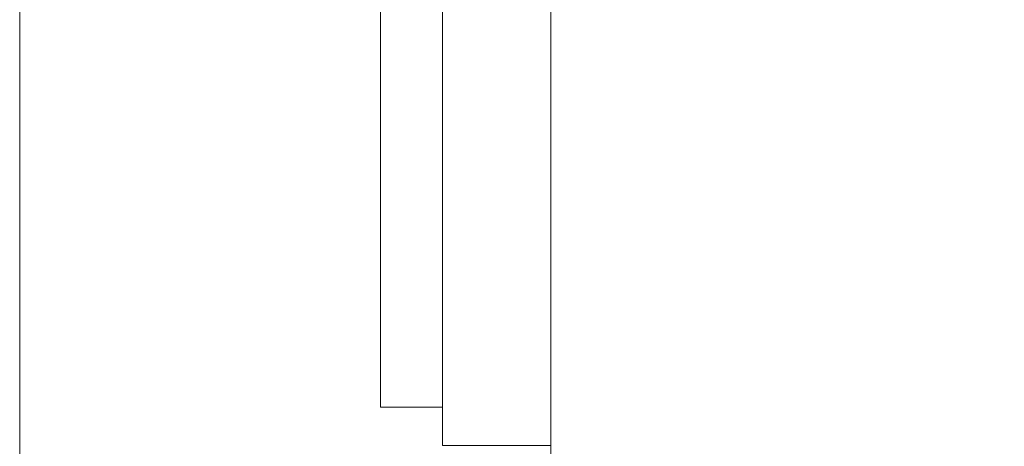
# Model space of a CAD drawing. Header units: millimetres. Extents: x 90539 to 127778, y -34922 to 14506.
# Tile 158 of 256: x 111655 to 112245, y 205 to 460. Entities that reach past the tile are written whole.
import ezdxf

# ---------------------------------------------------------------- set-up
doc = ezdxf.new("R2010")
doc.units = ezdxf.units.MM
doc.header["$MEASUREMENT"] = 0
doc.linetypes.add('Wipeout_Contour', pattern=[1000, 0, -1000])
for name, color, linetype in [('Nowe_A-Armatura', 7, 'Continuous'), ('Nowe_A-Wymiary-Wewnętrzne', 7, 'Continuous'), ('Nowe_A-Wymiary-Zewnętrzne', 7, 'Continuous'), ('Nowe_A-Ściany-Działowe', 7, 'Continuous'), ('Nowe_Drzwi Archicad', 7, 'Continuous')]:
    doc.layers.add(name, color=color, linetype=linetype)
for name, color, linetype, lineweight in [('Nowe_A-Armatura_Nr_pióra__2', 8, 'Continuous', 13), ('Nowe_A-Wymiary-Wewnętrzne_Nr_pióra__46', 5, 'Continuous', 15), ('Nowe_A-Wymiary-Zewnętrzne_Nr_pióra__46', 5, 'Continuous', 15), ('Nowe_Drzwi Archicad_Nr_pióra__3', 7, 'Continuous', 13)]:
    doc.layers.add(name, color=color, linetype=linetype, lineweight=lineweight)
for name, color, linetype, lineweight, true_color in [('Nowe_A-Wymiary-Wewnętrzne_Nr_pióra__45', 7, 'Continuous', 15, 0x40a5ff), ('Nowe_A-Wymiary-Wewnętrzne_Nr_pióra__85', 7, 'Continuous', 13, 0x80c2ff), ('Nowe_A-Wymiary-Zewnętrzne_Nr_pióra__45', 7, 'Continuous', 15, 0x40a5ff), ('Nowe_A-Wymiary-Zewnętrzne_Nr_pióra__85', 7, 'Continuous', 13, 0x80c2ff)]:
    doc.layers.add(name, color=color, linetype=linetype, lineweight=lineweight, true_color=true_color)
doc.styles.add('STYL_AUTOMATYCZNY_2', font='arial.ttf')
doc.dimstyles.new('STYL_AUTOMATYCZNY__1', dxfattribs={"dimtxt": 125, "dimasz": 47.5, "dimexe": 0.18, "dimexo": 20, "dimgap": 0, "dimtad": 1, "dimdec": 1, "dimlfac": 0.1, "dimzin": 0, "dimdsep": 46, "dimtxsty": 'STYL_AUTOMATYCZNY_2', "dimblk": 'ARROWHEAD_11', "dimblk1": 'ARROWHEAD_11', "dimblk2": 'ARROWHEAD_11', "dimcen": 0.09, "dimclrd": 256, "dimclre": 256, "dimclrt": 5, "dimadec": 1, "dimazin": 0, "dimtfac": 1, "dimtdec": 4, "dimtmove": 0, "dimatfit": 3, "dimfxl": 0, "dimtolj": 1, "dimtzin": 0, "dimarcsym": 0})

# ---------------------------------------------------------------- blocks, each defined once
blk = doc.blocks.new('ElemPrzekroju_25')
at = {"color": 254, "linetype": 'Wipeout_Contour', "lineweight": 0, "ltscale": 6815411.693442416}
blk.add_wipeout([(109677.6, 2540), (109677.6, 2100), (110477.6, 2100), (110477.6, 519.19), (110503.66, 549.44), (110520.6, 562.24), (110520.6, 2117), (111654.6, 2117), (111654.6, 0), (111973.1, 0), (111973.1, 2.45), (111943.06, 2.45), (111910.44, 86.95), (111909.1, 94.15), (111909.1, 204.5), (111973.1, 204.5), (111973.1, 205.5), (111908.1, 205.5), (111908.1, 228.49), (111870.92, 228.49), (111870.92, 232.26), (111870.92, 232.76), (111870.9, 257.12), (111870.92, 260.3), (111870.92, 477.41), (111870.9, 514.77), (111870.92, 548.64), (111870.92, 566.63), (111870.72, 573.91), (111870.15, 590.35), (111869.58, 605.28), (111868.94, 621.57), (111868.28, 635.36), (111867.53, 651.5), (111866.73, 666.91), (111866.46, 675.53), (111870.87, 676.73), (111870.92, 687.28), (111870.92, 691.98), (111870.92, 692.51), (111908.1, 692.51), (111908.1, 717), (111918.49, 749.19), (111892.43, 753.66), (111890.42, 755.43), (111889.48, 757.69), (111889.61, 759.5), (111889.69, 759.95), (111890.43, 764.33), (111895.67, 795.02), (111896.27, 798.52), (111897.03, 800.85), (111898.43, 802.31), (111900.88, 803.3), (111934.17, 797.72), (111934, 797.19), (111947.82, 839.98), (111973.27, 839.98), (111973.27, 840), (112527.6, 840), (112527.6, 2540)], dxfattribs=at).dxf.layer = 'Nowe_A-Ściany-Działowe'
blk = doc.blocks.new('ElemPrzekroju_26')
at = {"layer": 'Nowe_Drzwi Archicad_Nr_pióra__3', "color": 7, "linetype": 'Continuous', "lineweight": 13}
blk.add_line((111654.6, 2117), (111654.6, 0), dxfattribs=at)
blk = doc.blocks.new('ElemPrzekroju_367')
at = {"color": 254, "linetype": 'Wipeout_Contour', "lineweight": 0, "ltscale": 336875.702194}
blk.add_wipeout([(111973.1, 0), (112450.1, 0), (112450.1, 810)], dxfattribs=at).dxf.layer = 'Nowe_A-Armatura'
at = {"color": 254, "linetype": 'Wipeout_Contour', "lineweight": 0, "ltscale": 335653.114672}
blk.add_wipeout([(111908.1, 460.5), (111870.92, 460.5), (111870.92, 418.82)], dxfattribs=at).dxf.layer = 'Nowe_A-Armatura'
at = {"color": 254, "linetype": 'Wipeout_Contour', "lineweight": 0, "ltscale": 335652.201464}
blk.add_wipeout([(111908.1, 376.17), (111870.92, 376.17), (111870.92, 335.04)], dxfattribs=at).dxf.layer = 'Nowe_A-Armatura'
at = {"color": 254, "linetype": 'Wipeout_Contour', "lineweight": 0, "ltscale": 335651.550181}
blk.add_wipeout([(111870.92, 298.16), (111870.92, 267.96), (111908.1, 298.16)], dxfattribs=at).dxf.layer = 'Nowe_A-Armatura'
at = {"color": 254, "linetype": 'Wipeout_Contour', "lineweight": 0, "ltscale": 335651.217068}
blk.add_wipeout([(111908.1, 245.88), (111870.92, 245.88), (111870.92, 232.76)], dxfattribs=at).dxf.layer = 'Nowe_A-Armatura'
at = {"color": 254, "linetype": 'Wipeout_Contour', "lineweight": 0, "ltscale": 336402.63495}
blk.add_wipeout([(112450.1, 810), (111973.1, 810), (111973.1, 0)], dxfattribs=at).dxf.layer = 'Nowe_A-Armatura'
at = {"color": 254, "linetype": 'Wipeout_Contour', "lineweight": 0, "ltscale": 335689.123702}
blk.add_wipeout([(111870.92, 418.82), (111908.1, 418.82), (111908.1, 460.5)], dxfattribs=at).dxf.layer = 'Nowe_A-Armatura'
at = {"color": 254, "linetype": 'Wipeout_Contour', "lineweight": 0, "ltscale": 335688.24438}
blk.add_wipeout([(111870.92, 335.04), (111908.1, 335.04), (111908.1, 376.17)], dxfattribs=at).dxf.layer = 'Nowe_A-Armatura'
at = {"color": 254, "linetype": 'Wipeout_Contour', "lineweight": 0, "ltscale": 335687.648133}
blk.add_wipeout([(111908.1, 298.16), (111870.92, 267.96), (111908.1, 267.96)], dxfattribs=at).dxf.layer = 'Nowe_A-Armatura'
at = {"color": 254, "linetype": 'Wipeout_Contour', "lineweight": 0, "ltscale": 335687.36378}
blk.add_wipeout([(111870.92, 232.76), (111908.1, 232.76), (111908.1, 245.88)], dxfattribs=at).dxf.layer = 'Nowe_A-Armatura'
at = {"color": 254, "linetype": 'Wipeout_Contour', "lineweight": 0, "ltscale": 335653.661065}
blk.add_wipeout([(111908.1, 504.83), (111870.92, 504.83), (111870.92, 460.5)], dxfattribs=at).dxf.layer = 'Nowe_A-Armatura'
at = {"color": 254, "linetype": 'Wipeout_Contour', "lineweight": 0, "ltscale": 335652.63542}
blk.add_wipeout([(111908.1, 418.82), (111870.92, 418.82), (111870.92, 376.17)], dxfattribs=at).dxf.layer = 'Nowe_A-Armatura'
at = {"color": 254, "linetype": 'Wipeout_Contour', "lineweight": 0, "ltscale": 335651.835468}
blk.add_wipeout([(111908.1, 335.04), (111870.92, 335.04), (111870.92, 298.16)], dxfattribs=at).dxf.layer = 'Nowe_A-Armatura'
at = {"color": 254, "linetype": 'Wipeout_Contour', "lineweight": 0, "ltscale": 335651.346579}
blk.add_wipeout([(111908.1, 267.96), (111870.92, 267.96), (111870.92, 245.88)], dxfattribs=at).dxf.layer = 'Nowe_A-Armatura'
at = {"color": 254, "linetype": 'Wipeout_Contour', "lineweight": 0, "ltscale": 335651.152105}
blk.add_wipeout([(111870.92, 232.76), (111870.92, 228.49), (111908.1, 232.76)], dxfattribs=at).dxf.layer = 'Nowe_A-Armatura'
at = {"color": 254, "linetype": 'Wipeout_Contour', "lineweight": 0, "ltscale": 335689.642205}
blk.add_wipeout([(111870.92, 460.5), (111908.1, 460.5), (111908.1, 504.83)], dxfattribs=at).dxf.layer = 'Nowe_A-Armatura'
at = {"color": 254, "linetype": 'Wipeout_Contour', "lineweight": 0, "ltscale": 335688.657124}
blk.add_wipeout([(111870.92, 376.17), (111908.1, 376.17), (111908.1, 418.82)], dxfattribs=at).dxf.layer = 'Nowe_A-Armatura'
at = {"color": 254, "linetype": 'Wipeout_Contour', "lineweight": 0, "ltscale": 335687.905124}
blk.add_wipeout([(111870.92, 298.16), (111908.1, 298.16), (111908.1, 335.04)], dxfattribs=at).dxf.layer = 'Nowe_A-Armatura'
at = {"color": 254, "linetype": 'Wipeout_Contour', "lineweight": 0, "ltscale": 335687.470496}
blk.add_wipeout([(111870.92, 245.88), (111908.1, 245.88), (111908.1, 267.96)], dxfattribs=at).dxf.layer = 'Nowe_A-Armatura'
at = {"color": 254, "linetype": 'Wipeout_Contour', "lineweight": 0, "ltscale": 335687.318157}
blk.add_wipeout([(111908.1, 232.76), (111870.92, 228.49), (111908.1, 228.49)], dxfattribs=at).dxf.layer = 'Nowe_A-Armatura'
at = {"layer": 'Nowe_A-Armatura_Nr_pióra__2', "color": 8, "linetype": 'Continuous', "lineweight": 13}
for p, q in [((111870.92, 477.41), (111870.92, 460.5)), ((111870.92, 460.5), (111870.92, 418.82)), ((111870.92, 418.82), (111870.92, 376.17)), ((111870.92, 376.17), (111870.92, 335.04)), ((111870.92, 335.04), (111870.92, 298.16)), ((111870.92, 298.16), (111870.92, 267.96))]:
    blk.add_line(p, q, dxfattribs=at)
at = {"color": 254, "linetype": 'Wipeout_Contour', "lineweight": 0, "ltscale": 447765.24454}
blk.add_wipeout([(111908.1, 717), (111908.1, 205.5), (111973.1, 205.5), (111973.1, 206.87)], dxfattribs=at).dxf.layer = 'Nowe_A-Armatura'
at = {"color": 254, "linetype": 'Wipeout_Contour', "lineweight": 0, "ltscale": 335613.106685}
blk.add_wipeout([(111870.9, 257.12), (111870.92, 245.88), (111870.92, 260.3)], dxfattribs=at).dxf.layer = 'Nowe_A-Armatura'
at = {"color": 254, "linetype": 'Wipeout_Contour', "lineweight": 0, "ltscale": 335858.572045}
blk.add_wipeout([(111908.1, 717), (111973.1, 206.87), (111973.1, 717)], dxfattribs=at).dxf.layer = 'Nowe_A-Armatura'
at = {"color": 254, "linetype": 'Wipeout_Contour', "lineweight": 0, "ltscale": 335613.045421}
blk.add_wipeout([(111870.92, 245.88), (111870.9, 257.12), (111870.92, 232.76)], dxfattribs=at).dxf.layer = 'Nowe_A-Armatura'
at = {"layer": 'Nowe_A-Armatura_Nr_pióra__2', "color": 8, "linetype": 'Continuous', "lineweight": 13}
for p, q in [((111908.1, 205.5), (111908.1, 717)), ((111973.1, 0), (111973.1, 717)), ((111870.92, 267.96), (111870.92, 245.88)), ((111870.92, 260.3), (111870.9, 257.12)), ((111870.92, 232.76), (111870.9, 257.12)), ((111870.92, 245.88), (111870.92, 232.76)), ((111870.92, 232.76), (111870.92, 228.49)), ((111908.1, 228.49), (111870.92, 228.49)), ((111908.1, 205.5), (111973.1, 205.5))]:
    blk.add_line(p, q, dxfattribs=at)
blk = doc.blocks.new('*D714')
at = {"layer": 'Nowe_A-Wymiary-Wewnętrzne_Nr_pióra__45', "linetype": 'Continuous', "lineweight": 15, "true_color": 0x40a5ff}
for points in [[(116511.16, 900), (116512.12, 895.22), (116514.83, 891.16), (116518.88, 888.45), (116523.66, 887.5), (116528.45, 888.45), (116532.5, 891.16), (116535.21, 895.22), (116536.16, 900), (116535.21, 904.78), (116532.5, 908.84), (116528.45, 911.55), (116523.66, 912.5), (116518.88, 911.55), (116514.83, 908.84), (116512.12, 904.78)], [(116511.16, 0), (116512.12, -4.78), (116514.83, -8.84), (116518.88, -11.55), (116523.66, -12.5), (116528.45, -11.55), (116532.5, -8.84), (116535.21, -4.78), (116536.16, 0), (116535.21, 4.78), (116532.5, 8.84), (116528.45, 11.55), (116523.66, 12.5), (116518.88, 11.55), (116514.83, 8.84), (116512.12, 4.78)]]:
    blk.add_hatch(color=161, dxfattribs=at).paths.add_polyline_path(points)
at = {"layer": 'Nowe_A-Wymiary-Wewnętrzne_Nr_pióra__45', "color": 161, "linetype": 'Continuous', "lineweight": 15, "true_color": 0x40a5ff}
for centre in [(116523.66, 900), (116523.66, 0)]:
    blk.add_circle(centre, 12.5, dxfattribs=at)
at = {"layer": 'Nowe_A-Wymiary-Wewnętrzne_Nr_pióra__85', "color": 151, "linetype": 'Continuous', "lineweight": 13, "true_color": 0x80c2ff}
for p, q in [((116511.16, 900), (116476.79, 900)), ((116570.54, 900), (116536.16, 900)), ((116523.66, 12.5), (116523.66, 887.5)), ((116511.16, 0), (116476.79, 0)), ((116570.54, 0), (116536.16, 0)), ((116523.66, -25), (116523.66, -12.5))]:
    blk.add_line(p, q, dxfattribs=at)
at = {"layer": 'Nowe_A-Wymiary-Wewnętrzne_Nr_pióra__46', "color": 5, "lineweight": 15, "insert": (116498.66, 283.17), "char_height": 125, "attachment_point": 7, "rotation": 90, "style": 'STYL_AUTOMATYCZNY_2'}
blk.add_mtext('\\A1;{\\pql;\\fArial|b0|i0|c238|p0;\\W1.000000;90,0}', dxfattribs=at)
blk = doc.blocks.new('ARROWHEAD_11')
at = {"color": 0, "linetype": 'Continuous', "lineweight": 0}
blk.add_line((0, 0), (-1, 0), dxfattribs=at)
at = {"color": 0, "linetype": 'Continuous', "lineweight": 0, "const_width": 0.25, "flags": 128}
blk.add_lwpolyline([(-0.125, 0, 1), (0.125, 0, 1)], format="xyb", close=True, dxfattribs=at)
blk = doc.blocks.new('*D748')
at = {"layer": 'Nowe_A-Wymiary-Zewnętrzne_Nr_pióra__45', "linetype": 'Continuous', "lineweight": 15, "true_color": 0x40a5ff}
for points in [[(119375.13, 12845), (119376.08, 12840.22), (119378.79, 12836.16), (119382.84, 12833.45), (119387.63, 12832.5), (119392.41, 12833.45), (119396.47, 12836.16), (119399.18, 12840.22), (119400.13, 12845), (119399.18, 12849.78), (119396.47, 12853.84), (119392.41, 12856.55), (119387.63, 12857.5), (119382.84, 12856.55), (119378.79, 12853.84), (119376.08, 12849.78)], [(119375.13, -450), (119376.08, -454.78), (119378.79, -458.84), (119382.84, -461.55), (119387.63, -462.5), (119392.41, -461.55), (119396.47, -458.84), (119399.18, -454.78), (119400.13, -450), (119399.18, -445.22), (119396.47, -441.16), (119392.41, -438.45), (119387.63, -437.5), (119382.84, -438.45), (119378.79, -441.16), (119376.08, -445.22)]]:
    blk.add_hatch(color=161, dxfattribs=at).paths.add_polyline_path(points)
at = {"layer": 'Nowe_A-Wymiary-Zewnętrzne_Nr_pióra__45', "color": 161, "linetype": 'Continuous', "lineweight": 15, "true_color": 0x40a5ff}
for centre in [(119387.63, 12845), (119387.63, -450)]:
    blk.add_circle(centre, 12.5, dxfattribs=at)
at = {"layer": 'Nowe_A-Wymiary-Zewnętrzne_Nr_pióra__85', "color": 151, "linetype": 'Continuous', "lineweight": 13, "true_color": 0x80c2ff}
for p, q in [((119387.63, 12857.5), (119387.63, 12870)), ((119375.13, 12845), (119340.75, 12845)), ((119434.5, 12845), (119400.13, 12845)), ((119387.63, -437.5), (119387.63, 12832.5)), ((119375.13, -450), (119340.75, -450)), ((119434.5, -450), (119400.13, -450)), ((119387.63, -475), (119387.63, -462.5))]:
    blk.add_line(p, q, dxfattribs=at)
at = {"layer": 'Nowe_A-Wymiary-Zewnętrzne_Nr_pióra__46', "color": 5, "lineweight": 15, "insert": (119362.63, 5911.52), "char_height": 125, "attachment_point": 7, "rotation": 90, "style": 'STYL_AUTOMATYCZNY_2'}
blk.add_mtext('\\A1;{\\pql;\\fArial|b0|i0|c238|p0;\\W1.000000;1\xa0329,5}', dxfattribs=at)

msp = doc.modelspace()

# ---------------------------------------------------------------- block references
at = {"layer": 'Nowe_A-Ściany-Działowe', "lineweight": 0}
msp.add_blockref('ElemPrzekroju_25', (0, 0), dxfattribs=at)

# ---------------------------------------------------------------- next in the draw order: block references
at = {"layer": 'Nowe_A-Armatura', "lineweight": 0}
msp.add_blockref('ElemPrzekroju_367', (0, 0), dxfattribs=at)
at = {"layer": 'Nowe_Drzwi Archicad', "lineweight": 0}
msp.add_blockref('ElemPrzekroju_26', (0, 0), dxfattribs=at)

# ---------------------------------------------------------------- next in the draw order: dimensions: what is measured, and where the dimension line sits
at = {"layer": 'Nowe_A-Wymiary-Wewnętrzne', "color": 151, "linetype": 'Continuous', "lineweight": 13, "true_color": 0x80c2ff}
dim = msp.add_linear_dim(base=(116523.66, 900), p1=(99177.6, 0), p2=(116907.6, 900), angle=90, dimstyle='STYL_AUTOMATYCZNY__1', dxfattribs=at)
dim.commit()
dim.dimension.update_dxf_attribs({"geometry": '*D714', "text_midpoint": (116436.16, 445), "dimtype": 160, "text_rotation": 90})
at = {"layer": 'Nowe_A-Wymiary-Zewnętrzne', "color": 151, "linetype": 'Continuous', "lineweight": 13, "true_color": 0x80c2ff}
dim = msp.add_linear_dim(base=(119387.63, 12845), p1=(95120.09, -450), p2=(98654.74, 12845), angle=90, dimstyle='STYL_AUTOMATYCZNY__1', dxfattribs=at)
dim.commit()
dim.dimension.update_dxf_attribs({"geometry": '*D748', "text_midpoint": (119300.13, 6192.64), "dimtype": 160, "text_rotation": 90})

doc.saveas('drawing.dxf')
